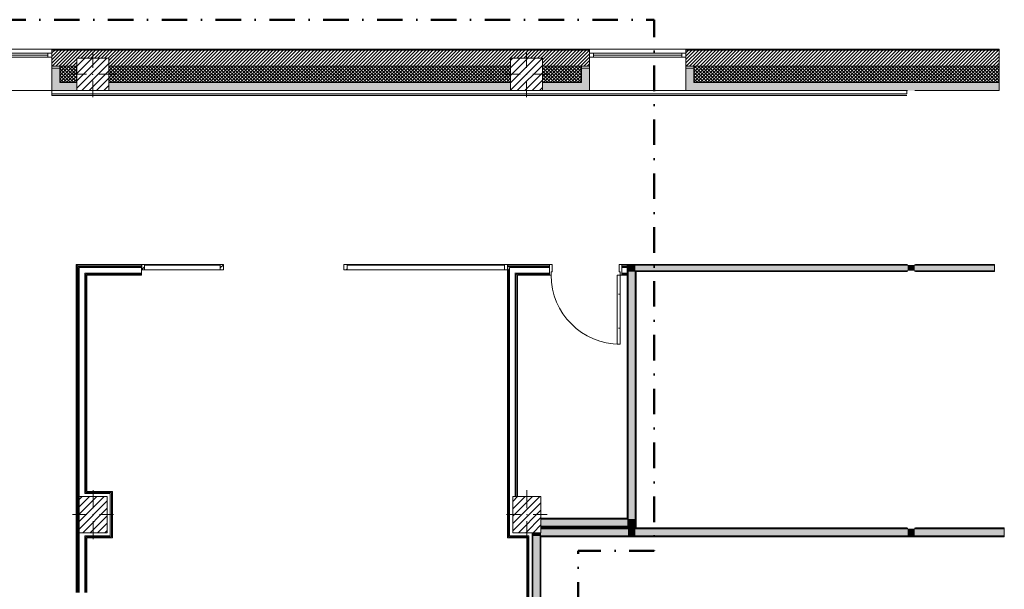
# Model space of a CAD drawing. Header units: millimetres. Extents: x -30280 to 19093, y -17757 to 4746.
# Tile 33 of 33: x -311 to 11949, y -2343 to 4746. Entities that reach past the tile are written whole.
import ezdxf

# ---------------------------------------------------------------- set-up
doc = ezdxf.new("R2010")
doc.units = ezdxf.units.MM
doc.header["$MEASUREMENT"] = 0
doc.linetypes.add('Punto & Rayas', pattern=[670.277762, 317.5, -176.388889, 0, -176.388874])
doc.linetypes.add('Wipeout_Contour', pattern=[1000, 0, -1000])
for name, color, linetype, lineweight, true_color in [('01_2D_Ambit_Pluma_Nº__242', 7, 'Continuous', 50, 0xfb0013), ('12_FAÇ_Façana_Pluma_Nº__102', 7, 'Continuous', 5, 0xcccccc), ('12_FAÇ_Façana_Pluma_Nº__174', 7, 'Continuous', 13, 0xe4ad2c), ('12_FAÇ_Façana_Pluma_Nº__176', 7, 'Continuous', 15, 0x93a0c6), ('12_FAÇ_Façana_Pluma_Nº__43', 7, 'Continuous', 5, 0xa4a4a6), ('Nuevo_08_E_Envans secs_Pluma_Nº__153', 7, 'Continuous', 25, 0x5a400a), ('Nuevo_08_E_Envans secs_Pluma_Nº__176', 7, 'Continuous', 15, 0x93a0c6), ('Nuevo_08_E_Envans secs_Pluma_Nº__78', 7, 'Continuous', 5, 0x00bb5e), ('Nuevo_Puertas Archicad_Pluma_Nº__3', 7, 'Continuous', 5, 0xa4a4a4), ('Nuevo_Ventanas Archicad_Pluma_Nº__103', 7, 'Continuous', 5, 0xa4a4a6), ('Ventanas Archicad_Pluma_Nº__23', 7, 'Continuous', 5, 0xa4a4a6), ('Ventanas Archicad_Pluma_Nº__3', 7, 'Continuous', 5, 0xa4a4a4), ('Ventanas Archicad_Pluma_Nº__43', 7, 'Continuous', 5, 0xa4a4a6)]:
    doc.layers.add(name, color=color, linetype=linetype, lineweight=lineweight, true_color=true_color)
for name, color, linetype in [('10_ESTR_Pilars', 7, 'Continuous'), ('12_FAÇ_Façana', 7, 'Continuous'), ('Nuevo_08_E_Envans secs', 7, 'Continuous'), ('Nuevo_Puertas Archicad', 7, 'Continuous'), ('Ventanas Archicad', 7, 'Continuous')]:
    doc.layers.add(name, color=color, linetype=linetype)
for name, color, linetype, lineweight in [('10_ESTR_Pilars_Pluma_Nº__20', 1, 'Continuous', 5), ('10_ESTR_Pilars_Pluma_Nº__28', 7, 'Continuous', 20), ('10_ESTR_Pilars_Pluma_Nº__42', 8, 'Continuous', 25), ('12_FAÇ_Façana_Pluma_Nº__2', 8, 'Continuous', 5), ('12_FAÇ_Façana_Pluma_Nº__7', 7, 'Continuous', 5), ('Nuevo_08_E_Envans secs_Pluma_Nº__25', 5, 'Continuous', 5), ('Nuevo_08_E_Envans secs_Pluma_Nº__7', 7, 'Continuous', 5), ('Nuevo_Puertas Archicad_Pluma_Nº__1', 7, 'Continuous', 5), ('Nuevo_Ventanas Archicad_Pluma_Nº__1', 7, 'Continuous', 5), ('Ventanas Archicad_Pluma_Nº__7', 7, 'Continuous', 5)]:
    doc.layers.add(name, color=color, linetype=linetype, lineweight=lineweight)
pattern_1 = [(45, (0, 0), (-21.2132, 21.2132), [])]
pattern_2 = [(45, (0, 0), (-21.2132, 21.2132), []), (135, (0, 0), (21.2132, 21.2132), [])]
pattern_3 = [(0, (0, 0), (0, 75), [0, -75])]
pattern_4 = [(45, (0, 0), (-159.1, 159.1), []), (45, (-53.03, 53.03), (-159.1, 159.1), [])]
pattern_5 = [(45, (0, 0), (-45.96194, 45.96194), [])]

# ---------------------------------------------------------------- blocks, each defined once
blk = doc.blocks.new('Ventana Vertical Multi-Faja 27_2')
at = {"layer": 'Ventanas Archicad_Pluma_Nº__23', "color": 253, "linetype": 'Continuous', "lineweight": 5, "true_color": 0xa4a4a6}
for p, q in [((-600, 0), (-550, 0)), ((-550, 0), (-550, -50)), ((550, -50), (550, 0)), ((550, 0), (600, 0)), ((-550, -50), (-600, -50)), ((600, -50), (550, -50))]:
    blk.add_line(p, q, dxfattribs=at)
at = {"layer": 'Ventanas Archicad_Pluma_Nº__3', "color": 253, "linetype": 'Continuous', "lineweight": 5, "true_color": 0xa4a4a4}
for p, q in [((-600, 50), (600, 50)), ((-550, 0), (550, 0)), ((-550, -25), (550, -25)), ((550, -50), (-550, -50)), ((-600, -465), (600, -465))]:
    blk.add_line(p, q, dxfattribs=at)
at = {"layer": 'Ventanas Archicad_Pluma_Nº__43', "color": 253, "linetype": 'Continuous', "lineweight": 5, "true_color": 0xa4a4a6}
for p, q in [((-600, -160), (-600, -185)), ((600, -160), (600, -185))]:
    blk.add_line(p, q, dxfattribs=at)
at = {"layer": 'Ventanas Archicad_Pluma_Nº__7', "color": 7, "linetype": 'Continuous', "lineweight": 5}
for p, q in [((-600, 50), (-600, 40)), ((-600, 40), (-600, 0)), ((-600, 0), (-600, -50)), ((-600, 0), (-600, -50)), ((600, 50), (600, 40)), ((600, 40), (600, 0)), ((600, 0), (600, -50)), ((600, 0), (600, -50)), ((-600, -50), (-600, -160)), ((600, -50), (600, -160)), ((-600, -185), (-600, -365)), ((-600, -185), (-600, -365)), ((600, -185), (600, -365)), ((600, -185), (600, -365)), ((-600, -365), (-600, -465)), ((-600, -365), (-600, -465)), ((600, -365), (600, -465)), ((600, -365), (600, -465))]:
    blk.add_line(p, q, dxfattribs=at)
blk = doc.blocks.new('Ventana Vertical Multi-Faja 27_3')
at = {"layer": 'Ventanas Archicad_Pluma_Nº__23', "color": 253, "linetype": 'Continuous', "lineweight": 5, "true_color": 0xa4a4a6}
for p, q in [((-600, 0), (-550, 0)), ((-550, 0), (-550, -50)), ((550, -50), (550, 0)), ((550, 0), (600, 0)), ((-550, -50), (-600, -50)), ((600, -50), (550, -50))]:
    blk.add_line(p, q, dxfattribs=at)
at = {"layer": 'Ventanas Archicad_Pluma_Nº__3', "color": 253, "linetype": 'Continuous', "lineweight": 5, "true_color": 0xa4a4a4}
for p, q in [((-600, 50), (600, 50)), ((-550, 0), (550, 0)), ((-550, -25), (550, -25)), ((550, -50), (-550, -50)), ((-600, -465), (600, -465))]:
    blk.add_line(p, q, dxfattribs=at)
at = {"layer": 'Ventanas Archicad_Pluma_Nº__43', "color": 253, "linetype": 'Continuous', "lineweight": 5, "true_color": 0xa4a4a6}
for p, q in [((-600, -160), (-600, -185)), ((600, -160), (600, -185))]:
    blk.add_line(p, q, dxfattribs=at)
at = {"layer": 'Ventanas Archicad_Pluma_Nº__7', "color": 7, "linetype": 'Continuous', "lineweight": 5}
for p, q in [((-600, 50), (-600, 40)), ((-600, 40), (-600, 0)), ((-600, 0), (-600, -50)), ((-600, 0), (-600, -50)), ((600, 50), (600, 40)), ((600, 40), (600, 0)), ((600, 0), (600, -50)), ((600, 0), (600, -50)), ((-600, -50), (-600, -160)), ((600, -50), (600, -160)), ((-600, -185), (-600, -365)), ((-600, -185), (-600, -365)), ((600, -185), (600, -365)), ((600, -185), (600, -365)), ((-600, -365), (-600, -465)), ((-600, -365), (-600, -465)), ((600, -365), (600, -465)), ((600, -365), (600, -465))]:
    blk.add_line(p, q, dxfattribs=at)
blk = doc.blocks.new('Muro_3_1', base_point=(11883, 4378))
at = {"layer": '12_FAÇ_Façana', "linetype": 'Continuous', "lineweight": 0, "true_color": 0x000000}
h = blk.add_hatch(dxfattribs=at)
h.set_pattern_fill('Yeso_0001', color=18, style=0, pattern_type=2)
h.set_pattern_definition(pattern_3)
h.paths.add_polyline_path([(89, 4168), (89, 4143), (189, 4143), (189, 4168)])
h = blk.add_hatch(dxfattribs=at)
h.set_pattern_fill('Yeso_0001', color=18, style=0, pattern_type=2)
h.set_pattern_definition(pattern_3)
h.paths.add_polyline_path([(6783, 4168), (6683, 4168), (6683, 4143), (6783, 4143)])
h = blk.add_hatch(dxfattribs=at)
h.set_pattern_fill('Yeso_0001', color=18, style=0, pattern_type=2)
h.set_pattern_definition(pattern_3)
h.paths.add_polyline_path([(7983, 4168), (7983, 4143), (8083, 4143), (8083, 4168)])
at = {"layer": '12_FAÇ_Façana_Pluma_Nº__102', "linetype": 'Continuous', "lineweight": 0, "true_color": 0xe5e5e5}
for points in [[(189, 3963), (189, 4143), (89, 4143), (89, 3863)], [(6683, 3963), (6783, 3863), (6783, 4143), (6683, 4143)], [(8083, 3963), (8083, 4143), (7983, 4143), (7983, 3863)], [(189, 3963), (89, 3863), (400, 3863), (400, 3963)], [(5800, 3963), (800, 3963), (800, 3863), (5800, 3863)], [(6200, 3963), (6200, 3863), (6783, 3863), (6683, 3963)], [(7983, 3863), (11883, 3863), (11883, 3963), (8083, 3963)]]:
    blk.add_hatch(color=254, dxfattribs=at).paths.add_polyline_path(points)
at = {"layer": '12_FAÇ_Façana_Pluma_Nº__174', "linetype": 'Continuous', "lineweight": 13, "true_color": 0xe4ad2c}
h = blk.add_hatch(dxfattribs=at)
h.set_pattern_fill('SATE_Aislamiento_0001', color=42, style=0, pattern_type=2)
h.set_pattern_definition(pattern_2)
h.paths.add_polyline_path([(400, 4168), (189, 4168), (189, 4143), (189, 3963), (400, 3963)])
h = blk.add_hatch(dxfattribs=at)
h.set_pattern_fill('SATE_Aislamiento_0001', color=42, style=0, pattern_type=2)
h.set_pattern_definition(pattern_2)
h.paths.add_polyline_path([(800, 3963), (5800, 3963), (5800, 4168), (800, 4168)])
h = blk.add_hatch(dxfattribs=at)
h.set_pattern_fill('SATE_Aislamiento_0001', color=42, style=0, pattern_type=2)
h.set_pattern_definition(pattern_2)
h.paths.add_polyline_path([(6200, 4168), (6200, 3963), (6683, 3963), (6683, 4143), (6683, 4168)])
h = blk.add_hatch(dxfattribs=at)
h.set_pattern_fill('SATE_Aislamiento_0001', color=42, style=0, pattern_type=2)
h.set_pattern_definition(pattern_2)
h.paths.add_polyline_path([(8083, 4168), (8083, 4143), (8083, 3963), (11883, 3963), (11883, 4168)])
at = {"layer": '12_FAÇ_Façana_Pluma_Nº__176', "linetype": 'Continuous', "lineweight": 0, "true_color": 0x495063}
for points in [[(6783, 4378), (89, 4378), (89, 4368), (6783, 4368)], [(11883, 4378), (7983, 4378), (7983, 4368), (11883, 4368)]]:
    blk.add_hatch(color=251, dxfattribs=at).paths.add_polyline_path(points)
at = {"layer": '12_FAÇ_Façana_Pluma_Nº__2', "linetype": 'Continuous', "lineweight": 5}
h = blk.add_hatch(dxfattribs=at)
h.set_pattern_fill('Ceramic_0001', color=8, style=0, pattern_type=2)
h.set_pattern_definition(pattern_1)
h.paths.add_polyline_path([(89, 4168), (400, 4168), (400, 4268), (800, 4268), (800, 4168), (5800, 4168), (5800, 4268), (6200, 4268), (6200, 4168), (6783, 4168), (6783, 4368), (89, 4368)])
h = blk.add_hatch(dxfattribs=at)
h.set_pattern_fill('Ceramic_0001', color=8, style=0, pattern_type=2)
h.set_pattern_definition(pattern_1)
h.paths.add_polyline_path([(11883, 4368), (7983, 4368), (7983, 4168), (11883, 4168)])
at = {"layer": '12_FAÇ_Façana_Pluma_Nº__43', "color": 253, "linetype": 'Continuous', "lineweight": 5, "true_color": 0xa4a4a6}
for p, q in [((89, 4168), (89, 4143)), ((189, 4168), (89, 4168)), ((189, 4143), (189, 4168)), ((6683, 4168), (6783, 4168)), ((6683, 4143), (6683, 4168)), ((6783, 4168), (6783, 4143)), ((7983, 4168), (7983, 4143)), ((8083, 4168), (7983, 4168)), ((8083, 4143), (8083, 4168)), ((89, 4143), (189, 4143)), ((6783, 4143), (6683, 4143)), ((7983, 4143), (8083, 4143))]:
    blk.add_line(p, q, dxfattribs=at)
at = {"layer": '12_FAÇ_Façana_Pluma_Nº__7', "color": 7, "linetype": 'Continuous', "lineweight": 5}
for p, q in [((89, 4378), (89, 4368)), ((6783, 4368), (89, 4368)), ((89, 4368), (89, 4328)), ((89, 4328), (89, 4278)), ((6783, 4378), (6783, 4368)), ((6783, 4368), (6783, 4328)), ((6783, 4328), (6783, 4278)), ((7983, 4378), (7983, 4368)), ((11883, 4368), (7983, 4368)), ((7983, 4368), (7983, 4328)), ((7983, 4328), (7983, 4278)), ((89, 4278), (89, 4168)), ((400, 4168), (189, 4168)), ((5800, 4168), (800, 4168)), ((6683, 4168), (6200, 4168)), ((6783, 4278), (6783, 4168)), ((7983, 4278), (7983, 4168)), ((11883, 4168), (8083, 4168)), ((89, 4143), (89, 3963)), ((89, 4143), (89, 3963)), ((189, 3963), (189, 4143)), ((6683, 3963), (6683, 4143)), ((6783, 4143), (6783, 3963)), ((6783, 4143), (6783, 3963)), ((7983, 4143), (7983, 3963)), ((7983, 4143), (7983, 3963)), ((8083, 3963), (8083, 4143)), ((89, 3963), (89, 3863)), ((89, 3963), (89, 3863)), ((189, 3963), (400, 3963)), ((800, 3963), (5800, 3963)), ((6200, 3963), (6683, 3963)), ((6783, 3963), (6783, 3863)), ((6783, 3963), (6783, 3863)), ((7983, 3963), (7983, 3863)), ((7983, 3963), (7983, 3863)), ((8083, 3963), (11883, 3963))]:
    blk.add_line(p, q, dxfattribs=at)
at = {"layer": '12_FAÇ_Façana_Pluma_Nº__7', "color": 7, "linetype": 'Continuous', "lineweight": 5, "flags": 128}
for points in [[(6783, 4378), (89, 4378)], [(11883, 4378), (7983, 4378)], [(11883, 3863), (11883, 4378)], [(89, 3863), (400, 3863)], [(800, 3863), (5800, 3863)], [(6200, 3863), (6783, 3863)], [(7983, 3863), (10744, 3863)], [(10834, 3863), (11883, 3863)]]:
    blk.add_lwpolyline(points, dxfattribs=at)
at = {"layer": 'Ventanas Archicad', "color": 253, "linetype": 'Continuous', "lineweight": 5, "true_color": 0xa4a4a6, "xscale": -1, "zscale": 1000}
for name, p in [('Ventana Vertical Multi-Faja 27_2', (-511, 4328)), ('Ventana Vertical Multi-Faja 27_3', (7383, 4328))]:
    blk.add_blockref(name, p, dxfattribs=at)
blk = doc.blocks.new('Muro_51_1', base_point=(6179, -1569))
at = {"layer": '12_FAÇ_Façana_Pluma_Nº__102', "linetype": 'Continuous', "lineweight": 0, "true_color": 0xe5e5e5}
for points in [[(6179, -1559), (7254, -1559), (7254, -1469), (6179, -1469)], [(7254, -1469), (7254, -1559), (7264, -1559), (7264, -1469)]]:
    blk.add_hatch(color=254, dxfattribs=at).paths.add_polyline_path(points)
at = {"layer": '12_FAÇ_Façana_Pluma_Nº__176', "linetype": 'Continuous', "lineweight": 0, "true_color": 0x495063}
for points in [[(7254, -1459), (6179, -1459), (6179, -1469), (7254, -1469)], [(6179, -1569), (7254, -1569), (7254, -1559), (6179, -1559)]]:
    blk.add_hatch(color=251, dxfattribs=at).paths.add_polyline_path(points)
at = {"layer": '12_FAÇ_Façana_Pluma_Nº__7', "color": 7, "linetype": 'Continuous', "lineweight": 5}
for p, q in [((7254, -1469), (6179, -1469)), ((7264, -1469), (7254, -1469)), ((6179, -1559), (7254, -1559)), ((7254, -1559), (7264, -1559))]:
    blk.add_line(p, q, dxfattribs=at)
at = {"layer": '12_FAÇ_Façana_Pluma_Nº__7', "color": 7, "linetype": 'Continuous', "lineweight": 5, "flags": 128}
for points in [[(7254, -1459), (6179, -1459)], [(6179, -1569), (7254, -1569)]]:
    blk.add_lwpolyline(points, dxfattribs=at)
blk = doc.blocks.new('Muro_52_1', base_point=(7364, -1689))
at = {"layer": '12_FAÇ_Façana_Pluma_Nº__102', "linetype": 'Continuous', "lineweight": 0, "true_color": 0xe5e5e5}
for points in [[(7354, 1621), (7264, 1621), (7264, 1611), (7354, 1611)], [(7354, -1469), (7354, 1611), (7264, 1611), (7264, -1469)], [(7264, -1469), (7264, -1559), (7354, -1559), (7354, -1469)], [(7264, -1559), (7264, -1579), (7354, -1579), (7354, -1559)], [(7354, -1579), (7264, -1579), (7264, -1589), (7354, -1589)]]:
    blk.add_hatch(color=254, dxfattribs=at).paths.add_polyline_path(points)
at = {"layer": '12_FAÇ_Façana_Pluma_Nº__176', "linetype": 'Continuous', "lineweight": 0, "true_color": 0x495063}
for points in [[(7264, -1459), (7264, 1611), (7254, 1611), (7254, -1459)], [(7364, -1579), (7364, 1611), (7354, 1611), (7354, -1579)], [(7254, -1459), (7254, -1469), (7264, -1469), (7264, -1459)], [(7254, -1559), (7254, -1569), (7264, -1569), (7264, -1559)], [(7254, -1569), (7254, -1579), (7264, -1579), (7264, -1569)]]:
    blk.add_hatch(color=251, dxfattribs=at).paths.add_polyline_path(points)
at = {"layer": '12_FAÇ_Façana_Pluma_Nº__7', "color": 7, "linetype": 'Continuous', "lineweight": 5}
for p, q in [((7264, 1621), (7264, 1611)), ((7264, 1611), (7264, -1469)), ((7354, 1611), (7354, 1621)), ((7354, -1469), (7354, 1611)), ((7264, -1469), (7254, -1469)), ((7354, -1559), (7354, -1469)), ((7254, -1559), (7264, -1559)), ((7264, -1559), (7264, -1579)), ((7264, -1579), (7264, -1589)), ((7354, -1579), (7354, -1559)), ((7354, -1589), (7354, -1579))]:
    blk.add_line(p, q, dxfattribs=at)
at = {"layer": '12_FAÇ_Façana_Pluma_Nº__7', "color": 7, "linetype": 'Continuous', "lineweight": 5, "flags": 128}
for points in [[(7254, 1611), (7254, -1459)], [(7364, -1579), (7364, 1611)], [(7254, -1569), (7254, -1579)]]:
    blk.add_lwpolyline(points, dxfattribs=at)
blk = doc.blocks.new('Muro_53_1', base_point=(6179, -1689))
at = {"layer": '12_FAÇ_Façana_Pluma_Nº__102', "linetype": 'Continuous', "lineweight": 0, "true_color": 0xe5e5e5}
for points in [[(7264, -1589), (6179, -1589), (6179, -1679), (7264, -1679)], [(7354, -1589), (7264, -1589), (7264, -1679), (7354, -1679)], [(10744, -1589), (7354, -1589), (7354, -1679), (10744, -1679)], [(10834, -1589), (10744, -1589), (10744, -1679), (10834, -1679)], [(10834, -1679), (11949, -1679), (11949, -1589), (10834, -1589)]]:
    blk.add_hatch(color=254, dxfattribs=at).paths.add_polyline_path(points)
at = {"layer": '12_FAÇ_Façana_Pluma_Nº__176', "linetype": 'Continuous', "lineweight": 0, "true_color": 0x495063}
for points in [[(7254, -1579), (6179, -1579), (6179, -1589), (7254, -1589)], [(7264, -1579), (7254, -1579), (7254, -1589), (7264, -1589)], [(7364, -1579), (7354, -1579), (7354, -1589), (7364, -1589)], [(10734, -1579), (7364, -1579), (7364, -1589), (10734, -1589)], [(10744, -1579), (10734, -1579), (10734, -1589), (10744, -1589)], [(10844, -1579), (10834, -1579), (10834, -1589), (10844, -1589)], [(10844, -1589), (11949, -1589), (11949, -1579), (10844, -1579)], [(6179, -1689), (11949, -1689), (11949, -1679), (6179, -1679)]]:
    blk.add_hatch(color=251, dxfattribs=at).paths.add_polyline_path(points)
at = {"layer": '12_FAÇ_Façana_Pluma_Nº__7', "color": 7, "linetype": 'Continuous', "lineweight": 5}
for p, q in [((7264, -1589), (6179, -1589)), ((7264, -1579), (7264, -1589)), ((7354, -1589), (7354, -1579)), ((10744, -1589), (7354, -1589)), ((10744, -1579), (10744, -1589)), ((10834, -1589), (10834, -1579)), ((11949, -1589), (10834, -1589)), ((6179, -1679), (7264, -1679)), ((7264, -1679), (7354, -1679)), ((7354, -1679), (10744, -1679)), ((10744, -1679), (10834, -1679)), ((10834, -1679), (11949, -1679))]:
    blk.add_line(p, q, dxfattribs=at)
at = {"layer": '12_FAÇ_Façana_Pluma_Nº__7', "color": 7, "linetype": 'Continuous', "lineweight": 5, "flags": 128}
for points in [[(7254, -1579), (6179, -1579)], [(10734, -1579), (7364, -1579)], [(11949, -1579), (10844, -1579)], [(11949, -1589), (11949, -1579)], [(11949, -1679), (11949, -1589)], [(6179, -1689), (11949, -1689)], [(11949, -1689), (11949, -1679)]]:
    blk.add_lwpolyline(points, dxfattribs=at)
blk = doc.blocks.new('Muro_58_1', base_point=(7254, 1611))
at = {"layer": '12_FAÇ_Façana_Pluma_Nº__102', "linetype": 'Continuous', "lineweight": 0, "true_color": 0xe5e5e5}
for points in [[(7264, 1691), (7254, 1691), (7254, 1621), (7264, 1621)], [(7354, 1691), (7264, 1691), (7264, 1621), (7354, 1621)], [(10744, 1691), (7354, 1691), (7354, 1621), (10744, 1621)], [(10834, 1691), (10744, 1691), (10744, 1621), (10834, 1621)], [(10834, 1621), (11826, 1621), (11826, 1691), (10834, 1691)]]:
    blk.add_hatch(color=254, dxfattribs=at).paths.add_polyline_path(points)
at = {"layer": '12_FAÇ_Façana_Pluma_Nº__176', "linetype": 'Continuous', "lineweight": 0, "true_color": 0x495063}
for points in [[(10734, 1701), (7254, 1701), (7254, 1691), (10734, 1691)], [(7264, 1621), (7254, 1621), (7254, 1611), (7264, 1611)], [(7364, 1621), (7354, 1621), (7354, 1611), (7364, 1611)], [(10734, 1621), (7364, 1621), (7364, 1611), (10734, 1611)], [(10744, 1701), (10734, 1701), (10734, 1691), (10744, 1691)], [(10744, 1621), (10734, 1621), (10734, 1611), (10744, 1611)], [(10844, 1701), (10834, 1701), (10834, 1691), (10844, 1691)], [(10844, 1621), (10834, 1621), (10834, 1611), (10844, 1611)], [(10844, 1691), (11826, 1691), (11826, 1701), (10844, 1701)], [(10844, 1611), (11826, 1611), (11826, 1621), (10844, 1621)]]:
    blk.add_hatch(color=251, dxfattribs=at).paths.add_polyline_path(points)
at = {"layer": '12_FAÇ_Façana_Pluma_Nº__7', "color": 7, "linetype": 'Continuous', "lineweight": 5}
for p, q in [((7264, 1691), (7254, 1691)), ((7254, 1621), (7264, 1621)), ((7354, 1691), (7264, 1691)), ((7264, 1621), (7264, 1611)), ((10744, 1691), (7354, 1691)), ((7354, 1611), (7354, 1621)), ((7354, 1621), (10744, 1621)), ((10744, 1701), (10744, 1691)), ((10744, 1621), (10744, 1611)), ((10834, 1691), (10834, 1701)), ((11826, 1691), (10834, 1691)), ((10834, 1611), (10834, 1621)), ((10834, 1621), (11826, 1621))]:
    blk.add_line(p, q, dxfattribs=at)
at = {"layer": '12_FAÇ_Façana_Pluma_Nº__7', "color": 7, "linetype": 'Continuous', "lineweight": 5, "flags": 128}
for points in [[(10734, 1701), (7254, 1701)], [(7254, 1701), (7254, 1611)], [(7364, 1611), (10734, 1611)], [(11826, 1701), (10844, 1701)], [(10844, 1611), (11826, 1611)], [(11826, 1611), (11826, 1701)]]:
    blk.add_lwpolyline(points, dxfattribs=at)
blk = doc.blocks.new('Muro_65_1', base_point=(391, 1701))
at = {"layer": 'Nuevo_08_E_Envans secs_Pluma_Nº__78', "color": 112, "linetype": 'Continuous', "lineweight": 5, "true_color": 0x00bb5e}
for p, q in [((397, 1695), (397, 1689)), ((397, 1695), (1205, 1695)), ((403, 1689), (403, 1676)), ((403, 1689), (1205, 1689)), ((416, 1676), (1205, 1676)), ((429, 1663), (429, 1593)), ((429, 1663), (1205, 1663)), ((499, 1593), (499, 1580)), ((499, 1593), (1205, 1593)), ((512, 1580), (1205, 1580))]:
    blk.add_line(p, q, dxfattribs=at)
at = {"layer": 'Nuevo_08_E_Envans secs_Pluma_Nº__78', "color": 112, "linetype": 'Continuous', "lineweight": 5, "true_color": 0x00bb5e, "flags": 128}
for points in [[(391, 1701), (391, 1695)], [(1205, 1701), (391, 1701)], [(1205, 1695), (1205, 1701)], [(1205, 1689), (1205, 1695)], [(1205, 1676), (1205, 1689)], [(1205, 1663), (1205, 1676)], [(1205, 1593), (1205, 1636)], [(525, 1567), (1205, 1567)], [(1205, 1580), (1205, 1593)], [(1205, 1567), (1205, 1580)]]:
    blk.add_lwpolyline(points, dxfattribs=at)
blk = doc.blocks.new('Muro_66_1', base_point=(391, -9207))
at = {"layer": 'Nuevo_08_E_Envans secs_Pluma_Nº__25', "color": 5, "linetype": 'Continuous', "lineweight": 5}
for p, q in [((512, -1150), (499, -1150)), ((525, -1137), (512, -1137)), ((499, -1678), (512, -1678)), ((512, -1691), (525, -1691))]:
    blk.add_line(p, q, dxfattribs=at)
at = {"layer": 'Nuevo_08_E_Envans secs_Pluma_Nº__78', "color": 112, "linetype": 'Continuous', "lineweight": 5, "true_color": 0x00bb5e}
for p, q in [((397, 1695), (397, 1689)), ((397, -2382), (397, 1689)), ((403, 1689), (403, 1676)), ((403, -2382), (403, 1676)), ((416, -2382), (416, 1676)), ((429, 1663), (429, 1593)), ((429, -1189), (429, 1593)), ((499, 1593), (499, 1580)), ((499, -1150), (499, 1580)), ((512, -1137), (512, 1580)), ((429, -2382), (429, -1639)), ((499, -2382), (499, -1678)), ((512, -2382), (512, -1691))]:
    blk.add_line(p, q, dxfattribs=at)
at = {"layer": 'Nuevo_08_E_Envans secs_Pluma_Nº__78', "color": 112, "linetype": 'Continuous', "lineweight": 5, "true_color": 0x00bb5e, "flags": 128}
for points in [[(391, 1695), (391, -2382)], [(525, -1124), (525, 1567)], [(525, -2382), (525, -1704)]]:
    blk.add_lwpolyline(points, dxfattribs=at)
blk = doc.blocks.new('Muro_113_1', base_point=(6069, -6924))
at = {"layer": 'Nuevo_08_E_Envans secs_Pluma_Nº__25', "color": 5, "linetype": 'Continuous', "lineweight": 5}
for p, q in [((6029, -1678), (6016, -1678)), ((6016, -1691), (6016, -6937)), ((6029, -1678), (6029, -6950)), ((6016, -6950), (6029, -6950))]:
    blk.add_line(p, q, dxfattribs=at)
at = {"layer": 'Nuevo_08_E_Envans secs_Pluma_Nº__25', "color": 5, "linetype": 'Continuous', "lineweight": 5, "flags": 128}
for points in [[(6003, -1704), (6003, -6924)], [(6069, -6989), (6069, -1639)]]:
    blk.add_lwpolyline(points, dxfattribs=at)
blk = doc.blocks.new('Muro_128_1', base_point=(5764, -1189))
at = {"layer": 'Nuevo_08_E_Envans secs_Pluma_Nº__153', "color": 48, "linetype": 'Continuous', "lineweight": 25, "true_color": 0x5a400a}
for p, q in [((5768, 1696), (5764, 1696)), ((5764, 1636), (5777, 1636))]:
    blk.add_line(p, q, dxfattribs=at)
at = {"layer": 'Nuevo_08_E_Envans secs_Pluma_Nº__78', "color": 112, "linetype": 'Continuous', "lineweight": 5, "true_color": 0x00bb5e}
for p, q in [((5777, 1689), (5775, 1689)), ((5777, 1676), (5787, 1676)), ((5777, 1631), (5777, 1636)), ((5777, -1189), (5777, 1631)), ((5790, 1663), (5798, 1663)), ((5790, 1636), (5790, 1663)), ((5790, -1189), (5790, 1636)), ((5860, 1663), (5798, 1663)), ((5860, -1189), (5860, 1595)), ((5860, 1593), (5862, 1593)), ((5873, 1593), (5862, 1593)), ((5873, 1580), (5874, 1580)), ((5873, -1189), (5873, 1580))]:
    blk.add_line(p, q, dxfattribs=at)
at = {"layer": 'Nuevo_08_E_Envans secs_Pluma_Nº__78', "color": 112, "linetype": 'Continuous', "lineweight": 5, "true_color": 0x00bb5e, "flags": 128}
for points in [[(5764, 1631), (5764, -1189)], [(5886, -1189), (5886, 1567)]]:
    blk.add_lwpolyline(points, dxfattribs=at)
blk = doc.blocks.new('Ventana Escaparate 27_3')
at = {"layer": 'Nuevo_Ventanas Archicad_Pluma_Nº__103', "linetype": 'Continuous', "lineweight": 5, "true_color": 0xa4a4a6}
h = blk.add_hatch(dxfattribs=at)
h.set_pattern_fill('Acero_0001', color=253, style=0, pattern_type=2)
h.set_pattern_definition(pattern_4)
h.paths.add_polyline_path([(-511, 0), (-511, -70), (-471, -70), (-471, 0)])
h = blk.add_hatch(dxfattribs=at)
h.set_pattern_fill('Acero_0001', color=253, style=0, pattern_type=2)
h.set_pattern_definition(pattern_4)
h.paths.add_polyline_path([(471, 0), (471, -70), (511, -70), (511, 0)])
at = {"layer": 'Nuevo_Ventanas Archicad_Pluma_Nº__1', "color": 7, "linetype": 'Continuous', "lineweight": 5}
for p, q in [((-511, 0), (511, 0)), ((-511, 0), (511, 0)), ((-511, 0), (-511, -70)), ((-471, 0), (-511, 0)), ((-511, 0), (-511, -5)), ((-511, 0), (-511, -5)), ((-471, -70), (-471, 0)), ((471, 0), (471, -70)), ((511, 0), (471, 0)), ((511, -70), (511, 0)), ((511, 0), (511, -5)), ((511, 0), (511, -5)), ((-511, -5), (-511, -65)), ((-511, -5), (-511, -65)), ((-511, -65), (-511, -70)), ((-511, -65), (-511, -70)), ((-511, -70), (511, -70)), ((-511, -70), (511, -70)), ((-511, -70), (-471, -70)), ((-471, -10), (471, -10)), ((471, -70), (511, -70)), ((511, -5), (511, -65)), ((511, -5), (511, -65)), ((511, -65), (511, -70)), ((511, -65), (511, -70))]:
    blk.add_line(p, q, dxfattribs=at)
blk = doc.blocks.new('Ventana Escaparate 27_4')
at = {"layer": 'Nuevo_Ventanas Archicad_Pluma_Nº__103', "linetype": 'Continuous', "lineweight": 5, "true_color": 0xa4a4a6}
h = blk.add_hatch(dxfattribs=at)
h.set_pattern_fill('Acero_0001', color=253, style=0, pattern_type=2)
h.set_pattern_definition(pattern_4)
h.paths.add_polyline_path([(-1019, 0), (-1019, -70), (-979, -70), (-979, 0)])
h = blk.add_hatch(dxfattribs=at)
h.set_pattern_fill('Acero_0001', color=253, style=0, pattern_type=2)
h.set_pattern_definition(pattern_4)
h.paths.add_polyline_path([(979, 0), (979, -70), (1019, -70), (1019, 0)])
at = {"layer": 'Nuevo_Ventanas Archicad_Pluma_Nº__1', "color": 7, "linetype": 'Continuous', "lineweight": 5}
for p, q in [((-1019, 0), (1019, 0)), ((-1019, 0), (1019, 0)), ((-1019, 0), (-1019, -70)), ((-979, 0), (-1019, 0)), ((-1019, 0), (-1019, -5)), ((-1019, 0), (-1019, -5)), ((-979, -70), (-979, 0)), ((979, 0), (979, -70)), ((1019, 0), (979, 0)), ((1019, -70), (1019, 0)), ((1019, 0), (1019, -5)), ((1019, 0), (1019, -5)), ((-1019, -5), (-1019, -65)), ((-1019, -5), (-1019, -65)), ((-1019, -65), (-1019, -70)), ((-1019, -65), (-1019, -70)), ((-1019, -70), (1019, -70)), ((-1019, -70), (1019, -70)), ((-1019, -70), (-979, -70)), ((-979, -10), (979, -10)), ((979, -70), (1019, -70)), ((1019, -5), (1019, -65)), ((1019, -5), (1019, -65)), ((1019, -65), (1019, -70)), ((1019, -65), (1019, -70))]:
    blk.add_line(p, q, dxfattribs=at)
blk = doc.blocks.new('Abertura Rectangular 27')
at = {"layer": 'Nuevo_Puertas Archicad_Pluma_Nº__1', "color": 7, "linetype": 'Continuous', "lineweight": 5}
for p, q in [((-750, 65), (-750, 70)), ((-750, 5), (-750, 65)), ((-750, 0), (-750, 5)), ((750, 65), (750, 70)), ((750, 5), (750, 65)), ((750, 0), (750, 5))]:
    blk.add_line(p, q, dxfattribs=at)
blk = doc.blocks.new('Muro_129_1', base_point=(1205, 1701))
at = {"layer": 'Nuevo_08_E_Envans secs_Pluma_Nº__153', "color": 48, "linetype": 'Continuous', "lineweight": 25, "true_color": 0x5a400a}
for p, q in [((1205, 1701), (1205, 1696)), ((1205, 1696), (1205, 1636)), ((1205, 1636), (1205, 1631)), ((5764, 1701), (5764, 1696)), ((5768, 1696), (5764, 1696)), ((5764, 1696), (5764, 1636)), ((5764, 1636), (5777, 1636)), ((5764, 1636), (5764, 1631))]:
    blk.add_line(p, q, dxfattribs=at)
at = {"layer": 'Nuevo_Puertas Archicad', "color": 253, "linetype": 'Continuous', "lineweight": 5, "true_color": 0xa4a4a6, "xscale": -1, "zscale": 1000, "rotation": 180}
blk.add_blockref('Abertura Rectangular 27', (2977, 1701), dxfattribs=at)
at = {"layer": 'Nuevo_Ventanas Archicad_Pluma_Nº__1', "color": 7, "linetype": 'Continuous', "lineweight": 5, "zscale": 1000}
for name, p in [('Ventana Escaparate 27_3', (1716, 1701)), ('Ventana Escaparate 27_4', (4745, 1701))]:
    blk.add_blockref(name, p, dxfattribs=at)
blk = doc.blocks.new('Puerta Metal 27')
at = {"layer": 'Nuevo_Puertas Archicad', "linetype": 'Continuous', "lineweight": 0, "true_color": 0xffffff}
h = blk.add_hatch(dxfattribs=at)
h.set_pattern_fill('Hormigón_en_Masa_0001', style=0, pattern_type=2)
h.set_pattern_definition([(0, (0, 0), (0, 779.4), [48.75, -401.25]), (0, (225, 389.7), (0, 779.4), [48.75, -401.25]), (60, (0, 0), (-675, 389.7), [48.75, -401.25]), (60, (450, 0), (-675, 389.7), [48.75, -401.25]), (120, (48.75, 0), (675, 389.7), [48.75, -401.25]), (120, (498.75, 0), (675, 389.7), [48.75, -401.25]), (0, (0, 75), (0, 150), [0, -150, 0, -225]), (45, (75, 75), (-106.066, 106.066), [0, -112.5, 0, -187.5])])
h.paths.add_polyline_path([(430, 860), (390, 860), (390, 0), (430, 0)])
at = {"layer": 'Nuevo_Puertas Archicad_Pluma_Nº__1', "color": 7, "linetype": 'Continuous', "lineweight": 5}
for p, q in [((390, 0), (390, 860)), ((390, 860), (430, 860)), ((430, 860), (430, 0)), ((-430, 0), (-450, 0)), ((-450, 0), (-450, -134)), ((-450, -13), (-450, 0)), ((-450, -13), (-450, 0)), ((-430, -40), (-430, 0)), ((430, 0), (390, 0)), ((450, 0), (430, 0)), ((430, 0), (430, -40)), ((450, -134), (450, 0)), ((450, -13), (450, 0)), ((450, -13), (450, 0)), ((-450, -26), (-450, -13)), ((-450, -26), (-450, -13)), ((-450, -96), (-450, -26)), ((-450, -96), (-450, -26)), ((-450, -109), (-450, -96)), ((-450, -109), (-450, -96)), ((-450, -122), (-450, -109)), ((-450, -122), (-450, -109)), ((-450, -128), (-450, -122)), ((-450, -128), (-450, -122)), ((-418, -40), (-430, -40)), ((-418, -134), (-418, -40)), ((430, -40), (418, -40)), ((418, -40), (418, -134)), ((450, -26), (450, -13)), ((450, -26), (450, -13)), ((450, -96), (450, -26)), ((450, -96), (450, -26)), ((450, -109), (450, -96)), ((450, -109), (450, -96)), ((450, -122), (450, -109)), ((450, -122), (450, -109)), ((450, -128), (450, -122)), ((450, -128), (450, -122)), ((-450, -134), (-450, -128)), ((-450, -134), (-450, -128)), ((-450, -134), (-418, -134)), ((418, -134), (450, -134)), ((450, -134), (450, -128)), ((450, -134), (450, -128))]:
    blk.add_line(p, q, dxfattribs=at)
at = {"layer": 'Nuevo_Puertas Archicad_Pluma_Nº__3', "color": 253, "linetype": 'Continuous', "lineweight": 5, "true_color": 0xa4a4a4}
blk.add_arc((430, 0), 860, 90, 180, dxfattribs=at)
blk = doc.blocks.new('Muro_130_1', base_point=(5764, 1701))
at = {"layer": 'Nuevo_08_E_Envans secs_Pluma_Nº__78', "color": 112, "linetype": 'Continuous', "lineweight": 5, "true_color": 0x00bb5e}
for p, q in [((5769, 1695), (6287, 1695)), ((5777, 1689), (5775, 1689)), ((5777, 1689), (6287, 1689)), ((5777, 1676), (5787, 1676)), ((5787, 1676), (6287, 1676)), ((5790, 1663), (5798, 1663)), ((5860, 1663), (5798, 1663)), ((5860, 1663), (6287, 1663)), ((6287, 1701), (6287, 1695)), ((6287, 1695), (6287, 1689)), ((6287, 1689), (6287, 1676)), ((6287, 1676), (6287, 1663)), ((6287, 1663), (6287, 1593)), ((7187, 1701), (7187, 1695)), ((7187, 1695), (7254, 1695)), ((7187, 1695), (7187, 1689)), ((7187, 1689), (7254, 1689)), ((7187, 1689), (7187, 1676)), ((7187, 1676), (7254, 1676)), ((7187, 1676), (7187, 1663)), ((7187, 1663), (7254, 1663)), ((7187, 1663), (7187, 1593)), ((5860, 1593), (5862, 1593)), ((5873, 1593), (5862, 1593)), ((5873, 1593), (6287, 1593)), ((5873, 1580), (5874, 1580)), ((5874, 1580), (6287, 1580)), ((6287, 1593), (6287, 1580)), ((6287, 1580), (6287, 1567)), ((7187, 1593), (7254, 1593)), ((7187, 1593), (7187, 1580)), ((7187, 1580), (7254, 1580)), ((7187, 1580), (7187, 1567))]:
    blk.add_line(p, q, dxfattribs=at)
at = {"layer": 'Nuevo_08_E_Envans secs_Pluma_Nº__78', "color": 112, "linetype": 'Continuous', "lineweight": 5, "true_color": 0x00bb5e, "flags": 128}
for points in [[(6287, 1701), (5764, 1701)], [(7254, 1701), (7187, 1701)], [(7254, 1695), (7254, 1701)], [(7254, 1689), (7254, 1695)], [(7254, 1676), (7254, 1689)], [(7254, 1663), (7254, 1676)], [(7254, 1593), (7254, 1663)], [(5886, 1567), (6287, 1567)], [(7187, 1567), (7254, 1567)], [(7254, 1580), (7254, 1593)], [(7254, 1567), (7254, 1580)]]:
    blk.add_lwpolyline(points, dxfattribs=at)
at = {"layer": 'Nuevo_Puertas Archicad', "color": 253, "linetype": 'Continuous', "lineweight": 5, "true_color": 0xa4a4a6, "xscale": -1, "zscale": 1000, "rotation": 180}
blk.add_blockref('Puerta Metal 27', (6737, 1567), dxfattribs=at)
blk = doc.blocks.new('Muro_137_1', base_point=(6179, -9207))
at = {"layer": '12_FAÇ_Façana_Pluma_Nº__102', "linetype": 'Continuous', "lineweight": 0, "true_color": 0xe5e5e5}
for points in [[(6169, -1679), (6169, -1639), (6079, -1639), (6079, -1679)], [(6169, -1679), (6079, -1679), (6079, -6989), (6169, -6989)]]:
    blk.add_hatch(color=254, dxfattribs=at).paths.add_polyline_path(points)
at = {"layer": '12_FAÇ_Façana_Pluma_Nº__176', "linetype": 'Continuous', "lineweight": 0, "true_color": 0x495063}
for points in [[(6069, -1639), (6069, -6989), (6079, -6989), (6079, -1639)], [(6179, -1679), (6179, -1639), (6169, -1639), (6169, -1679)], [(6169, -1679), (6169, -1689), (6179, -1689), (6179, -1679)], [(6179, -1689), (6169, -1689), (6169, -6989), (6179, -6989)]]:
    blk.add_hatch(color=251, dxfattribs=at).paths.add_polyline_path(points)
at = {"layer": '12_FAÇ_Façana_Pluma_Nº__7', "color": 7, "linetype": 'Continuous', "lineweight": 5}
for p, q in [((6079, -1639), (6079, -1679)), ((6079, -1679), (6079, -6989)), ((6169, -6989), (6169, -1679))]:
    blk.add_line(p, q, dxfattribs=at)
at = {"layer": '12_FAÇ_Façana_Pluma_Nº__7', "color": 7, "linetype": 'Continuous', "lineweight": 5, "flags": 128}
for points in [[(6069, -1639), (6069, -6989)], [(6179, -6989), (6179, -1689)]]:
    blk.add_lwpolyline(points, dxfattribs=at)
blk = doc.blocks.new('Muro_144_1', base_point=(5764, -1189))
at = {"layer": 'Nuevo_08_E_Envans secs_Pluma_Nº__25', "color": 5, "linetype": 'Continuous', "lineweight": 5}
for p, q in [((5777, -1189), (5777, -1678)), ((5790, -1189), (5790, -1638)), ((5777, -1678), (5777, -1691)), ((5790, -1638), (5790, -1678)), ((5790, -1678), (5830, -1678))]:
    blk.add_line(p, q, dxfattribs=at)
at = {"layer": 'Nuevo_08_E_Envans secs_Pluma_Nº__25', "color": 5, "linetype": 'Continuous', "lineweight": 5, "flags": 128}
for points in [[(5764, -1189), (5764, -1704)], [(5764, -1704), (5777, -1704)]]:
    blk.add_lwpolyline(points, dxfattribs=at)
blk = doc.blocks.new('Muro_145_1', base_point=(5764, -1704))
at = {"layer": 'Nuevo_08_E_Envans secs_Pluma_Nº__25', "color": 5, "linetype": 'Continuous', "lineweight": 5}
for p, q in [((5777, -1691), (5790, -1691)), ((5790, -1678), (5830, -1678)), ((5790, -1691), (6016, -1691)), ((5830, -1678), (6016, -1678)), ((6029, -1678), (6016, -1678))]:
    blk.add_line(p, q, dxfattribs=at)
at = {"layer": 'Nuevo_08_E_Envans secs_Pluma_Nº__25', "color": 5, "linetype": 'Continuous', "lineweight": 5, "flags": 128}
blk.add_lwpolyline([(5777, -1704), (6003, -1704)], dxfattribs=at)
blk = doc.blocks.new('Muro_146_1', base_point=(844, -1704))
at = {"layer": 'Nuevo_08_E_Envans secs_Pluma_Nº__25', "color": 5, "linetype": 'Continuous', "lineweight": 5}
for p, q in [((818, -1150), (778, -1150)), ((818, -1190), (818, -1150)), ((818, -1638), (818, -1190)), ((831, -1150), (831, -1137)), ((831, -1678), (831, -1150)), ((778, -1678), (818, -1678)), ((818, -1678), (818, -1638)), ((831, -1691), (831, -1678))]:
    blk.add_line(p, q, dxfattribs=at)
at = {"layer": 'Nuevo_08_E_Envans secs_Pluma_Nº__25', "color": 5, "linetype": 'Continuous', "lineweight": 5, "flags": 128}
for points in [[(844, -1124), (831, -1124)], [(844, -1704), (844, -1124)], [(844, -1704), (831, -1704)]]:
    blk.add_lwpolyline(points, dxfattribs=at)
blk = doc.blocks.new('Muro_147_1', base_point=(844, -1124))
at = {"layer": 'Nuevo_08_E_Envans secs_Pluma_Nº__25', "color": 5, "linetype": 'Continuous', "lineweight": 5}
for p, q in [((512, -1150), (499, -1150)), ((525, -1137), (512, -1137)), ((525, -1150), (512, -1150)), ((818, -1137), (525, -1137)), ((778, -1150), (525, -1150)), ((818, -1150), (778, -1150)), ((831, -1137), (818, -1137))]:
    blk.add_line(p, q, dxfattribs=at)
at = {"layer": 'Nuevo_08_E_Envans secs_Pluma_Nº__25', "color": 5, "linetype": 'Continuous', "lineweight": 5, "flags": 128}
blk.add_lwpolyline([(831, -1124), (525, -1124)], dxfattribs=at)
blk = doc.blocks.new('Muro_148_1', base_point=(391, -1704))
at = {"layer": 'Nuevo_08_E_Envans secs_Pluma_Nº__25', "color": 5, "linetype": 'Continuous', "lineweight": 5}
for p, q in [((499, -1678), (512, -1678)), ((512, -1678), (525, -1678)), ((512, -1691), (525, -1691)), ((525, -1678), (778, -1678)), ((525, -1691), (818, -1691)), ((778, -1678), (818, -1678)), ((818, -1691), (831, -1691))]:
    blk.add_line(p, q, dxfattribs=at)
at = {"layer": 'Nuevo_08_E_Envans secs_Pluma_Nº__25', "color": 5, "linetype": 'Continuous', "lineweight": 5, "flags": 128}
blk.add_lwpolyline([(525, -1704), (831, -1704)], dxfattribs=at)
blk = doc.blocks.new('Muro_158_1', base_point=(89, 3803))
at = {"layer": 'Nuevo_08_E_Envans secs_Pluma_Nº__176', "linetype": 'Continuous', "lineweight": 0, "true_color": 0x495063}
blk.add_hatch(color=251, dxfattribs=at).paths.add_polyline_path([(89, 3803), (10734, 3803), (10734, 3823), (89, 3823)])
at = {"layer": 'Nuevo_08_E_Envans secs_Pluma_Nº__7', "color": 7, "linetype": 'Continuous', "lineweight": 5}
blk.add_line((89, 3823), (10734, 3823), dxfattribs=at)
at = {"layer": 'Nuevo_08_E_Envans secs_Pluma_Nº__7', "color": 7, "linetype": 'Continuous', "lineweight": 5, "flags": 128}
for points in [[(400, 3863), (89, 3863)], [(89, 3863), (89, 3803)], [(89, 3803), (10734, 3803)], [(5800, 3863), (800, 3863)], [(10734, 3863), (6200, 3863)], [(10734, 3823), (10734, 3863)]]:
    blk.add_lwpolyline(points, dxfattribs=at)
blk = doc.blocks.new('Pilar_7_1', base_point=(604, -1414))
at = {"color": 254, "linetype": 'Wipeout_Contour', "lineweight": 0, "ltscale": 6194.339703}
blk.add_wipeout([(429, -1639), (779, -1639), (779, -1189), (429, -1189)], dxfattribs=at).dxf.layer = '10_ESTR_Pilars'
at = {"layer": '10_ESTR_Pilars_Pluma_Nº__42', "linetype": 'Continuous', "lineweight": 25}
h = blk.add_hatch(dxfattribs=at)
h.set_pattern_fill('00_GCT_trama_45º_e1_400__05', color=8, style=0, pattern_type=2)
h.set_pattern_definition(pattern_5)
h.paths.add_polyline_path([(429, -1639), (779, -1639), (779, -1189), (429, -1189)])
at = {"layer": '10_ESTR_Pilars_Pluma_Nº__20', "color": 1, "linetype": 'Continuous', "lineweight": 5}
for p, q in [((604, -1334), (604, -1109)), ((524, -1414), (349, -1414)), ((684, -1414), (859, -1414)), ((604, -1494), (604, -1719))]:
    blk.add_line(p, q, dxfattribs=at)
blk.add_point((604, -1414), dxfattribs=at)
at = {"layer": '10_ESTR_Pilars_Pluma_Nº__28', "color": 7, "linetype": 'Continuous', "lineweight": 20, "flags": 128}
blk.add_lwpolyline([(429, -1639), (779, -1639), (779, -1189), (429, -1189)], close=True, dxfattribs=at)
blk = doc.blocks.new('Pilar_8_1', base_point=(6004, -1414))
at = {"color": 254, "linetype": 'Wipeout_Contour', "lineweight": 0, "ltscale": 24688.695175}
blk.add_wipeout([(5829, -1639), (6179, -1639), (6179, -1189), (5829, -1189)], dxfattribs=at).dxf.layer = '10_ESTR_Pilars'
at = {"layer": '10_ESTR_Pilars_Pluma_Nº__42', "linetype": 'Continuous', "lineweight": 25}
h = blk.add_hatch(dxfattribs=at)
h.set_pattern_fill('00_GCT_trama_45º_e1_400__05', color=8, style=0, pattern_type=2)
h.set_pattern_definition(pattern_5)
h.paths.add_polyline_path([(5829, -1639), (6179, -1639), (6179, -1189), (5829, -1189)])
at = {"layer": '10_ESTR_Pilars_Pluma_Nº__20', "color": 1, "linetype": 'Continuous', "lineweight": 5}
for p, q in [((6004, -1334), (6004, -1109)), ((5924, -1414), (5749, -1414)), ((6084, -1414), (6259, -1414)), ((6004, -1494), (6004, -1719))]:
    blk.add_line(p, q, dxfattribs=at)
blk.add_point((6004, -1414), dxfattribs=at)
at = {"layer": '10_ESTR_Pilars_Pluma_Nº__28', "color": 7, "linetype": 'Continuous', "lineweight": 20, "flags": 128}
blk.add_lwpolyline([(5829, -1639), (6179, -1639), (6179, -1189), (5829, -1189)], close=True, dxfattribs=at)
blk = doc.blocks.new('Pilar_30_1', base_point=(6000, 4066))
at = {"color": 254, "linetype": 'Wipeout_Contour', "lineweight": 0, "ltscale": 29000.690033}
blk.add_wipeout([(5800, 3863), (6200, 3863), (6200, 4268), (5800, 4268)], dxfattribs=at).dxf.layer = '10_ESTR_Pilars'
at = {"layer": '10_ESTR_Pilars_Pluma_Nº__42', "linetype": 'Continuous', "lineweight": 25}
h = blk.add_hatch(dxfattribs=at)
h.set_pattern_fill('00_GCT_trama_45º_e1_400__05', color=8, style=0, pattern_type=2)
h.set_pattern_definition(pattern_5)
h.paths.add_polyline_path([(5800, 3863), (6200, 3863), (6200, 4268), (5800, 4268)])
at = {"layer": '10_ESTR_Pilars_Pluma_Nº__20', "color": 1, "linetype": 'Continuous', "lineweight": 5}
for p, q in [((6000, 4146), (6000, 4348)), ((5920, 4066), (5720, 4066)), ((6080, 4066), (6280, 4066)), ((6000, 3986), (6000, 3783))]:
    blk.add_line(p, q, dxfattribs=at)
blk.add_point((6000, 4066), dxfattribs=at)
at = {"layer": '10_ESTR_Pilars_Pluma_Nº__28', "color": 7, "linetype": 'Continuous', "lineweight": 20, "flags": 128}
blk.add_lwpolyline([(5800, 3863), (6200, 3863), (6200, 4268), (5800, 4268)], close=True, dxfattribs=at)
blk = doc.blocks.new('Pilar_31_1', base_point=(600, 4066))
at = {"color": 254, "linetype": 'Wipeout_Contour', "lineweight": 0, "ltscale": 16458.26973}
blk.add_wipeout([(400, 3863), (800, 3863), (800, 4268), (400, 4268)], dxfattribs=at).dxf.layer = '10_ESTR_Pilars'
at = {"layer": '10_ESTR_Pilars_Pluma_Nº__42', "linetype": 'Continuous', "lineweight": 25}
h = blk.add_hatch(dxfattribs=at)
h.set_pattern_fill('00_GCT_trama_45º_e1_400__05', color=8, style=0, pattern_type=2)
h.set_pattern_definition(pattern_5)
h.paths.add_polyline_path([(400, 3863), (800, 3863), (800, 4268), (400, 4268)])
at = {"layer": '10_ESTR_Pilars_Pluma_Nº__20', "color": 1, "linetype": 'Continuous', "lineweight": 5}
for p, q in [((600, 4146), (600, 4348)), ((520, 4066), (320, 4066)), ((680, 4066), (880, 4066)), ((600, 3986), (600, 3783))]:
    blk.add_line(p, q, dxfattribs=at)
blk.add_point((600, 4066), dxfattribs=at)
at = {"layer": '10_ESTR_Pilars_Pluma_Nº__28', "color": 7, "linetype": 'Continuous', "lineweight": 20, "flags": 128}
blk.add_lwpolyline([(400, 3863), (800, 3863), (800, 4268), (400, 4268)], close=True, dxfattribs=at)

msp = doc.modelspace()

# ---------------------------------------------------------------- linework, layer by layer
at = {"layer": '01_2D_Ambit_Pluma_Nº__242', "color": 1, "linetype": 'Punto & Rayas', "lineweight": 50, "true_color": 0xfb0013, "flags": 128}
msp.add_lwpolyline([(-28417, -2250), (-28417, 4746), (7590, 4746), (7590, -1865), (6643, -1865), (6643, -11393), (6643, -17757), (-18986, -17757), (-18986, -11835), (-2448, -11835), (-2448, -2250)], close=True, dxfattribs=at)

# ---------------------------------------------------------------- block references
at = {"layer": '12_FAÇ_Façana', "color": 7, "lineweight": 20}
for name, p in [('Muro_3_1', (11883, 4378)), ('Muro_58_1', (7254, 1611)), ('Muro_52_1', (7364, -1689)), ('Muro_51_1', (6179, -1569)), ('Muro_53_1', (6179, -1689)), ('Muro_137_1', (6179, -9207))]:
    msp.add_blockref(name, p, dxfattribs=at)
at = {"layer": 'Nuevo_08_E_Envans secs', "color": 7, "lineweight": 20}
msp.add_blockref('Muro_158_1', (89, 3803), dxfattribs=at)
at = {"layer": 'Nuevo_08_E_Envans secs', "color": 112, "lineweight": 5, "true_color": 0x00bb5e}
for name, p in [('Muro_65_1', (391, 1701)), ('Muro_66_1', (391, -9207)), ('Muro_130_1', (5764, 1701)), ('Muro_128_1', (5764, -1189))]:
    msp.add_blockref(name, p, dxfattribs=at)
at = {"layer": 'Nuevo_08_E_Envans secs', "color": 48, "lineweight": 25, "true_color": 0x5a400a}
msp.add_blockref('Muro_129_1', (1205, 1701), dxfattribs=at)
at = {"layer": 'Nuevo_08_E_Envans secs', "color": 5, "lineweight": 5}
for name, p in [('Muro_147_1', (844, -1124)), ('Muro_146_1', (844, -1704)), ('Muro_144_1', (5764, -1189)), ('Muro_148_1', (391, -1704)), ('Muro_145_1', (5764, -1704)), ('Muro_113_1', (6069, -6924))]:
    msp.add_blockref(name, p, dxfattribs=at)

# ---------------------------------------------------------------- next in the draw order: block references
at = {"layer": '10_ESTR_Pilars', "color": 7, "lineweight": 20}
for name, p in [('Pilar_31_1', (600, 4066)), ('Pilar_30_1', (6000, 4066)), ('Pilar_7_1', (604, -1414)), ('Pilar_8_1', (6004, -1414))]:
    msp.add_blockref(name, p, dxfattribs=at)

doc.saveas('drawing.dxf')
